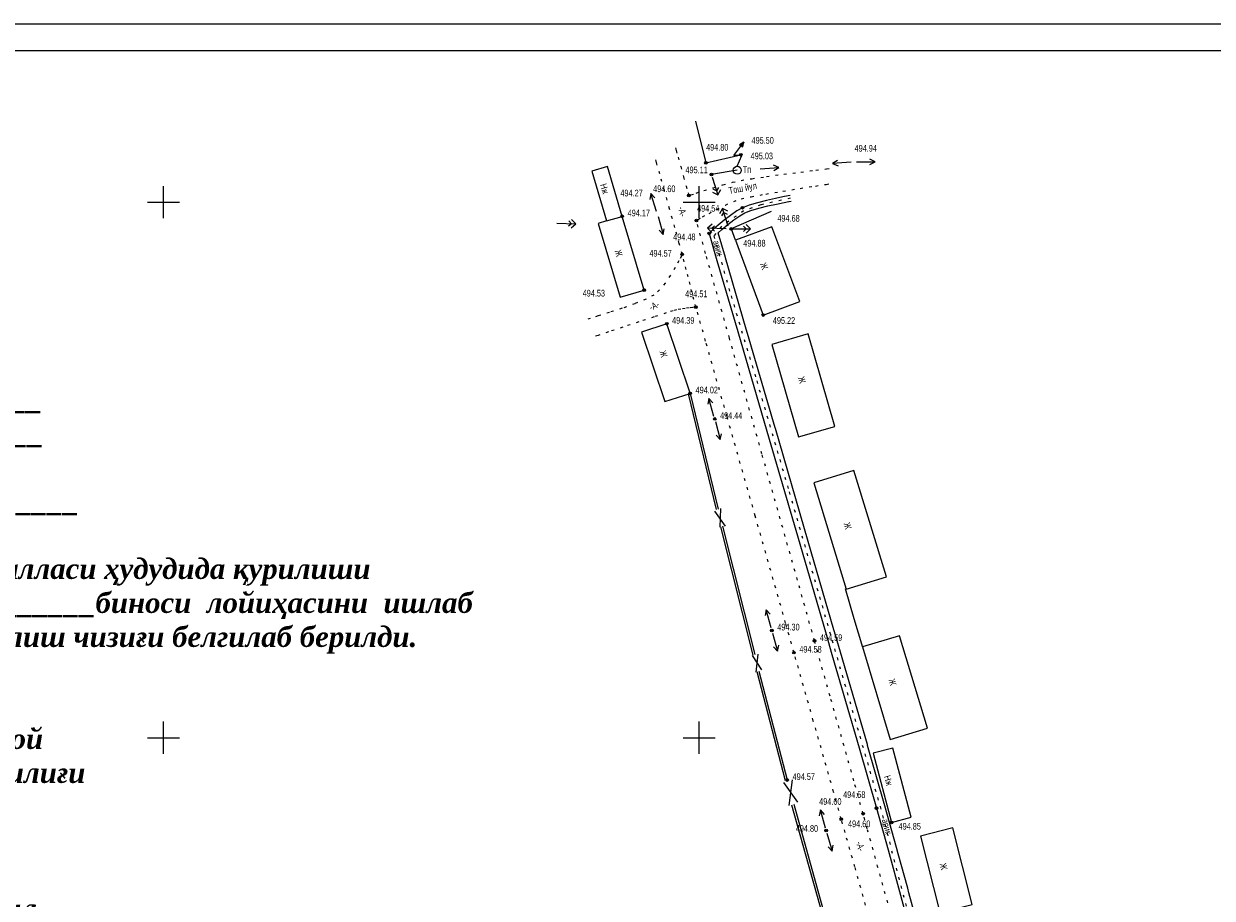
# Model space of a CAD drawing. Extents: x 0 to 667088, y 0 to 6446.
# Tile 6 of 83: x 470 to 692, y 449 to 612. Entities that reach past the tile are written whole.
import ezdxf

# ---------------------------------------------------------------- set-up
doc = ezdxf.new("R2010")
doc.units = 0
doc.header["$MEASUREMENT"] = 0
doc.linetypes.add('CONTI', pattern=[0])
doc.linetypes.add('STROT', pattern=[1.7, 0.5, -1.2])
for name, color, linetype in [('(007) Здания', 7, 'Continuous'), ('NAD_M0', 7, 'CONTI'), ('PI_OT0', 172, 'CONTI'), ('PI_TT0', 5, 'CONTI'), ('SETKR', 2, 'CONTI'), ('SIT_L0', 250, 'CONTI'), ('STR_L0', 6, 'CONTI'), ('USLZN0', 250, 'CONTI'), ('ZAPSK0', 250, 'CONTI')]:
    doc.layers.add(name, color=color, linetype=linetype)
doc.styles.add('SHRFT', font='TXT', dxfattribs={"width": 0.75})
doc.styles.get("Standard").update_dxf_attribs({"font": 'times.ttf'})
doc.linetypes.add('ОГРАДА_ГЛИН', pattern='A,4,["|",Standard,S=0.8,R=0,X=0,Y=-0.8],0.5,["|",Standard,S=0.8,R=0,X=0,Y=-0.8],3.5', length=8)

# ---------------------------------------------------------------- blocks, each defined once
blk = doc.blocks.new('BL_333')
at = {"color": 0}
for p, q in [((0, -3), (0, 3)), ((-3, 0), (3, 0))]:
    blk.add_line(p, q, dxfattribs=at)
blk = doc.blocks.new('BL_4030')
at = {"color": 0}
for p, q in [((0.5, 0), (4, 0)), ((2.7, 0.5), (3.2, 0)), ((3.2, 0), (2.7, -0.5)), ((4, 0), (3.2, 0.8)), ((3.2, -0.8), (4, 0))]:
    blk.add_line(p, q, dxfattribs=at)
blk = doc.blocks.new('BL_4031')
at = {"color": 0}
for p, q in [((0.5, 0), (4, 0)), ((4, 0), (3, 0.5)), ((3, -0.5), (4, 0))]:
    blk.add_line(p, q, dxfattribs=at)
blk = doc.blocks.new('BL_86')
at = {"color": 0}
for p, q in [((-0.65, 2.75), (1.25, 5.25)), ((1.25, 5.25), (0.4, 4.75)), ((0.4, 4.75), (1.02, 4.35)), ((0.62, 4.7), (1.2, 5.25)), ((1.2, 5.25), (0.87, 4.45)), ((1.02, 4.35), (1.2, 5.25)), ((0.85, 2.75), (-0.65, 2.75)), ((0, 0.75), (0.85, 2.75))]:
    blk.add_line(p, q, dxfattribs=at)
blk.add_circle((0, 0), 0.75, dxfattribs=at)

msp = doc.modelspace()

# ---------------------------------------------------------------- linework, layer by layer
at = {"layer": 'PI_TT0', "color": 0}
for centre in [(603.68, 587.91), (597.17, 586.39), (598.18, 584.22), (593.97, 580.29), (604.01, 578.01), (581.55, 576.4), (595.38, 575.63), (597.75, 573.22), (601.89, 574.04), (592.75, 569.31), (585.63, 562.61), (595.31, 559.45), (607.88, 557.97), (589.85, 556.35), (594.24, 543.34), (598.8, 538.56), (609.49, 499.07), (617.45, 497.12), (613.61, 494.93), (612.35, 471.15), (629, 465.87), (622.44, 463.84), (626.51, 464.86), (619.61, 461.7), (631.8, 463.22)]:
    msp.add_circle(centre, 0.25, dxfattribs=at)
for p in [(597.17, 586.39), (603.68, 587.91), (598.18, 584.22), (593.97, 580.29), (604.01, 578.01), (581.55, 576.4), (595.38, 575.63), (597.75, 573.22), (601.89, 574.04), (592.75, 569.31), (585.63, 562.61), (595.31, 559.45), (607.88, 557.97), (589.85, 556.35), (594.24, 543.34), (598.8, 538.56), (609.49, 499.07), (617.45, 497.12), (613.61, 494.93), (612.35, 471.15), (622.44, 463.84), (626.51, 464.86), (629, 465.87), (619.61, 461.7), (631.8, 463.22)]:
    msp.add_point(p, dxfattribs=at)
at = {"layer": 'SIT_L0', "color": 250}
for p, q in [((610.8, 585.53), (609.77, 585.96)), ((621.76, 586.83), (620.8, 586.26)), ((624.29, 586.51), (620.8, 586.26)), ((620.8, 586.26), (621.83, 585.83)), ((603.02, 585), (598.18, 584.22)), ((598.33, 583.74), (599.41, 580.41)), ((607.31, 585.28), (610.8, 585.53)), ((609.84, 584.96), (610.8, 585.53)), ((599.17, 581.18), (598.54, 581.5)), ((599.49, 581.81), (599.17, 581.18)), ((599.41, 580.41), (599.93, 581.42)), ((598.4, 580.93), (599.41, 580.41)), ((600.24, 577.87), (599.72, 576.86)), ((600.16, 576.47), (600.48, 577.1)), ((601.32, 574.54), (600.24, 577.87)), ((601.25, 577.35), (600.24, 577.87)), ((600.48, 577.1), (601.11, 576.78)), ((569.35, 575.11), (572.85, 575)), ((572.05, 575.03), (571.53, 574.54)), ((571.56, 575.54), (572.05, 575.03)), ((572.02, 574.23), (572.85, 575)), ((572.85, 575), (572.07, 575.82)), ((588.23, 576.36), (589.18, 572.99)), ((598.3, 574.96), (597.47, 574.19)), ((588.43, 573.82), (589.18, 572.99)), ((589.18, 572.99), (589.39, 574.09)), ((600.97, 574.08), (597.47, 574.19)), ((597.47, 574.19), (598.25, 573.37)), ((598.27, 574.16), (598.79, 574.65)), ((598.76, 573.65), (598.27, 574.16)), ((597.72, 542.41), (597.51, 541.31)), ((598.67, 539.04), (597.72, 542.41)), ((598.47, 541.58), (597.72, 542.41)), ((598.93, 538.08), (599.85, 534.7)), ((599.1, 535.53), (599.85, 534.7)), ((599.85, 534.7), (600.07, 535.79)), ((599.86, 521.83), (599.76, 518.34)), ((598.76705, 521.34327), (600.78, 518.52)), ((608.44, 502.93), (608.22, 501.84)), ((609.36, 499.55), (608.44, 502.93)), ((609.19, 502.1), (608.44, 502.93)), ((609.62, 498.59), (610.54, 495.21)), ((609.79, 496.04), (610.54, 495.21)), ((610.54, 495.21), (610.76, 496.3)), ((607.61, 491.71), (605.87, 494.37)), ((606.85, 494.65), (606.49, 491.29)), ((611.68, 470.68), (614.28, 467)), ((613.25, 471.17), (612.66, 466.4)), ((618.56, 465.56), (618.34, 464.47)), ((619.48, 462.18), (618.56, 465.56)), ((619.31, 464.73), (618.56, 465.56)), ((619.75, 461.22), (620.74, 457.86)), ((619.98, 458.68), (620.74, 457.86)), ((620.74, 457.86), (620.94, 458.96))]:
    msp.add_line(p, q, dxfattribs=at)
at = {"layer": 'STR_L0', "color": 0}
for points in [[(595.22, 594.2), (597.17, 586.39), (603.68, 587.91)], [(575.86, 584.86), (578.62, 575.53), (581.55, 576.4), (578.79, 585.73), (575.86, 584.86)], [(612.89, 580.29), (612.52, 580.22), (611.54, 580.03), (610.13, 579.73), (608.48, 579.36), (606.79, 578.94), (605.24, 578.48), (604.01, 578.01), (602.93, 577.4), (601.75, 576.58), (600.57, 575.67), (599.48, 574.76), (598.58, 573.98), (597.97, 573.43), (597.75, 573.22), (599.23, 568.16), (603.1, 554.9), (608.54, 536.3), (614.68, 515.23), (619.6, 498.35), (620.7, 494.56), (625.76, 477.15), (629, 465.87), (631.17, 458.1), (633.48, 449.66), (635.8, 441.03)], [(616.27, 515.7), (610.13, 536.76), (610.09, 536.88), (604.94, 554.51), (604.69, 555.36), (600.82, 568.62), (600.79, 568.73), (599.44, 573.33), (600.16, 573.96), (601.23, 574.85), (602.37, 575.73), (603.49, 576.51), (604.46, 577.06), (604.75, 577.17), (605.58, 577.48), (607.07, 577.93), (608.72, 578.34), (610.35, 578.7), (611.75, 579), (612.64, 579.17), (612.72, 579.19), (613.09, 579.26)], [(609.37, 577.28), (601.89, 574.04), (602.65, 571.99)], [(577.07, 575.07), (581.15, 561.28), (585.63, 562.61), (581.55, 576.4)], [(578.62, 575.53), (577.07, 575.07)], [(602.68, 571.92), (607.88, 557.97), (614.7, 560.51), (609.5, 574.46), (602.68, 571.92)], [(585.13, 554.76), (589.5, 541.81), (594.24, 543.34), (594.22, 543.4), (589.85, 556.35), (585.13, 554.76)], [(609.46, 552.49), (614.45, 535.2), (621.26, 537.16), (616.27, 554.45), (609.46, 552.49)], [(617.29, 526.64), (623.35, 506.79), (630.86, 509.09), (624.8, 528.94), (617.29, 526.64)], [(630.59, 466.32), (627.35, 477.61), (627.31, 477.75), (622.29, 495.02), (621.19, 498.81), (621.08, 499.19), (616.27, 515.69)], [(623.15, 506.88), (624.81, 501.32), (626.41, 495.98)], [(626.39, 495.99), (631.56, 478.73), (638.51, 480.81), (633.34, 498.07), (626.39, 495.99)], [(628.38, 476.13), (631.8, 463.22), (635.46, 464.19), (632.04, 477.1), (628.38, 476.13)], [(637.4, 441.46), (635.08, 450.09), (634.84, 450.97), (633.09, 457.37), (632.77, 458.54), (630.6, 466.31)], [(637.23, 460.67), (640.82, 446.4), (646.89, 447.93), (643.3, 462.2), (637.23, 460.67)]]:
    msp.add_lwpolyline(points, dxfattribs=at)
at = {"layer": 'STR_L0', "color": 0, "linetype": 'STROT'}
for points in [[(591.46, 589.18), (591.6, 588.69), (591.96, 587.42), (592.45, 585.68), (592.98, 583.79), (593.47, 582.05), (593.83, 580.78), (593.97, 580.29), (594.34, 580.41), (595.33, 580.74), (596.77, 581.2), (598.5, 581.73), (600.35, 582.27), (602.15, 582.75), (603.74, 583.11), (605.71, 583.43), (608.5, 583.83), (611.69, 584.26), (614.89, 584.67), (617.68, 585.03), (619.66, 585.27), (620.41, 585.36)], [(627.45, 446.13), (624.97, 454.92), (623.15, 461.35), (622.44, 463.84), (620.99, 468.96), (617.22, 482.22), (613.61, 494.93), (612.05, 500.44), (606.37, 520.45), (601.09, 539.07), (597.1, 553.12), (595.31, 559.45), (594.93, 560.85), (594.56, 562.26), (594.2, 563.67), (593.84, 565.08), (593.49, 566.49), (593.13, 567.9), (592.75, 569.31), (592.19, 571.34), (591.36, 574.31), (590.39, 577.77), (589.4, 581.25), (588.54, 584.31), (587.93, 586.48), (587.7, 587.3)], [(632.02, 444.96), (629.29, 454.84), (627.29, 462.06), (626.51, 464.86), (624.79, 471), (620.34, 486.82), (617.45, 497.12), (614.26, 508.46), (607.63, 532.03), (601.55, 553.67), (597.1, 569.49), (595.38, 575.63), (595.69, 575.81), (596.52, 576.29), (597.74, 576.96), (599.21, 577.73), (600.79, 578.51), (602.35, 579.18), (603.74, 579.66), (605.59, 580.07), (608.34, 580.57), (611.54, 581.11), (614.78, 581.62), (617.62, 582.06), (619.64, 582.37), (620.41, 582.48)], [(592.75, 569.31), (592.58, 568.98), (592.12, 568.09), (591.43, 566.84), (590.55, 565.4), (589.56, 563.95), (588.5, 562.66), (587.44, 561.71), (585.98, 560.94), (583.91, 560.08), (581.52, 559.23), (579.14, 558.44), (577.05, 557.79), (575.57, 557.35), (575.01, 557.18)], [(595.31, 559.45), (595.15, 559.43), (594.7, 559.38), (594.06, 559.31), (593.29, 559.2), (592.47, 559.08), (591.69, 558.93), (591.02, 558.76), (589.76, 558.37), (587.49, 557.63), (584.63, 556.69), (581.64, 555.7), (578.96, 554.81), (577.02, 554.17), (576.28, 553.92)]]:
    msp.add_lwpolyline(points, dxfattribs=at)
at = {"layer": 'ZAPSK0', "color": 0}
msp.add_lwpolyline([(310.33173, 192.35672), (310.33173, 612.35672), (904.33173, 612.35672), (904.33173, 192.35672), (310.33173, 192.35672)], dxfattribs=at)
msp.add_lwpolyline([(330.33173, 197.35672), (330.33173, 607.35672), (899.33173, 607.35672), (899.33173, 197.35672)], close=True, dxfattribs=at)
at = {"layer": 'ZAPSK0', "color": 4, "linetype": 'STROT'}
msp.add_lwpolyline([(612.92479, 579.78069), (607.3898, 578.56011), (604.21218, 577.41643), (600.06368, 574.55118), (598.63489, 572.73287), (601.85607, 561.55518), (606.65007, 545.65725), (612.72151, 524.937), (620.69959, 497.26734), (629.69347, 466.17031), (635.13659, 445.37191), (643.20698, 415.90471), (646.4158, 402.29093), (648.46886, 392.97424), (655.43693, 369.93853), (666.13404, 333.36517), (669.64015, 321.94119), (677.0001, 294.13835), (681.42976, 275.85754)], dxfattribs=at)
at = {"layer": 'ZAPSK0', "color": 0, "ltscale": 0.5}
for points in [[(593.85122, 543.24591), (599.08197, 521.63349)], [(599.88285, 518.43065), (605.91329, 494.47148)], [(606.67241, 491.40157), (611.96287, 471.04937)], [(613.17458, 466.51327), (618.94916, 445.88218)]]:
    msp.add_lwpolyline(points, dxfattribs=at)
at = {"layer": 'ZAPSK0', "color": 0, "linetype": 'ОГРАДА_ГЛИН', "ltscale": 0.5}
for points in [[(594.24, 543.34), (599.47075, 521.72758)], [(600.27075, 518.52829), (606.30119, 494.56911)], [(607.05954, 491.5022), (612.35, 471.15)], [(613.55977, 466.62109), (619.33436, 445.99)]]:
    msp.add_lwpolyline(points, dxfattribs=at)

# ---------------------------------------------------------------- block references
at = {"layer": 'SETKR', "color": 112}
for p in [(495.89, 579.05), (595.89, 579.05), (495.89, 479.05), (595.89, 479.05)]:
    msp.add_blockref('BL_333', p, dxfattribs=at)
at = {"layer": 'USLZN0', "color": 250}
for name, p in [('BL_86', (603.02, 585)), ('BL_4031', (624.79, 586.55)), ('BL_4030', (601.47, 574.06))]:
    msp.add_blockref(name, p, dxfattribs=at)
at = {"layer": 'USLZN0', "color": 250, "rotation": 108}
msp.add_blockref('BL_4031', (588.1, 576.84), dxfattribs=at)

# ---------------------------------------------------------------- texts
at = {"layer": '(007) Здания', "linetype": 'Continuous', "insert": (357.84537, 544.24582), "char_height": 3.80816804, "attachment_point": 1}
msp.add_mtext_dynamic_manual_height_columns('{\\fTimes New Roman|b1|i1|c204|p18;АРТ \\fTimes New Roman|b1|i1|c0|p18;№  ____________________________\\fTimes New Roman|b1|i1|c204|p18;_____\\fTimes New Roman|b1|i1|c0|p18;\\P\\fTimes New Roman|b1|i1|c204|p18;Руйхатга олинди \\fTimes New Roman|b1|i1|c0|p18;№ ______________________\\P\\P                                 \\fTimes New Roman|b1|i1|c204|p18;    \\fTimes New Roman|b1|i1|c0|p18; ___________ ____________\\fTimes New Roman|b1|i1|c204|p18;\\P\\P   \\fTimes New Roman|b1|i1|c0|p18;____________\\fTimes New Roman|b1|i1|c204|p18; \\fTimes New Roman|b1|i1|c0|p18;________\\fTimes New Roman|b1|i1|c204|p18; \\fTimes New Roman|b1|i1|c0|p18;"_________" \\fTimes New Roman|b1|i1|c204|p18;маҳалласи ҳудудида қурилиши  режалаштирилётган  \\fTimes New Roman|b1|i1|c0|p18;_______________________\\fTimes New Roman|b1|i1|c204|p18;биноси  лойиҳасини  ишлаб  чиқиш  учун  йўлнинг қизил чизиғи\\fTimes New Roman|b1|i1|c0|p18; \\fTimes New Roman|b1|i1|c204|p18;ва\\fTimes New Roman|b1|i1|c0|p18; \\fTimes New Roman|b1|i1|c204|p18;қурилиш чизиғи белгилаб берилди\\fTimes New Roman|b1|i1|c0|p18;. \\P\\P\\P\\fTimes New Roman|b1|i1|c204|p18;       Сурхондарё вилояти Қурилиш ва уй\\fTimes New Roman|b1|i1|c0|p18;-\\fTimes New Roman|b1|i1|c204|p18;жой \\P  коммунал ҳўжалиги бош бошқармаси бошлиғи  \\P   \\P                                     \\fTimes New Roman|b1|i1|c0|p18;________ ___________\\fTimes New Roman|b1|i1|c204|p18;\\P\\P                            \\fTimes New Roman|b1|i1|c0|p18;"------" ----------------- 202\\fTimes New Roman|b1|i1|c204|p18;6йил}', width=205.7533973, gutter_width=2.63674, heights=[0], dxfattribs=at)
at = {"layer": 'NAD_M0', "color": 1, "style": 'SHRFT', "width": 0.75}
msp.add_text('Тп', height=1.25, dxfattribs=at).set_placement((604.05277, 584.51121))
at = {"layer": 'NAD_M0', "color": 7, "style": 'SHRFT', "width": 0.75}
for s, rotation, p in [('Нж', 287, (577.36, 582.29)), ('Тош йул', 11, (601.56, 580.55)), ('-А-', 285, (591.93, 578)), ('арик', 286, (598.44, 571.68)), ('Ж', 286, (580.11, 569.95)), ('Ж', 291, (607.21, 567.48)), ('-А-', 26, (586.96, 558.75)), ('Ж', 287, (588.47, 551.14)), ('Ж', 287, (614.31, 546.27)), ('Ж', 286, (622.85, 519.05)), ('Ж', 285, (631.24, 489.87)), ('Нж', 286, (630.38, 471.81)), ('арик', 285, (629.98, 463.69)), ('-А-', 286, (625.17, 459.49)), ('Ж', 284, (640.78, 455.46))]:
    msp.add_text(s, height=1.25, rotation=rotation, dxfattribs=at).set_placement(p)
at = {"layer": 'PI_OT0', "color": 0, "style": 'SHRFT', "width": 0.75}
for s, p in [('495.50', (605.67576, 589.96334)), ('494.80', (597.1942, 588.66814)), ('495.03', (605.51578, 587.05535)), ('494.94', (624.9247, 588.47476)), ('495.11', (593.34477, 584.45262)), ('494.60', (587.30866, 580.92245)), ('494.27', (581.19551, 580.11464)), ('494.17', (582.55, 576.4)), ('494.54', (595.51476, 577.26815)), ('494.68', (610.50527, 575.40323)), ('494.48', (591.0515, 571.936)), ('494.88', (604.13737, 570.7574)), ('494.57', (586.61184, 568.86861)), ('494.53', (574.15183, 561.42656)), ('494.51', (593.28685, 561.30432)), ('494.39', (590.85, 556.35)), ('495.22', (609.66065, 556.32315)), ('494.02', (595.24, 543.34)), ('494.44', (599.8, 538.56)), ('494.30', (610.49, 499.07)), ('494.59', (618.45, 497.12)), ('494.58', (614.61, 494.93)), ('494.57', (613.35, 471.15)), ('494.58', (622.78006, 467.80245)), ('494.60', (618.3132, 466.50992)), ('494.80', (613.94215, 461.474)), ('494.60', (623.69848, 462.34045)), ('494.85', (633.13234, 461.87467))]:
    msp.add_text(s, height=1.25, dxfattribs=at).set_placement(p)

doc.saveas('drawing.dxf')
